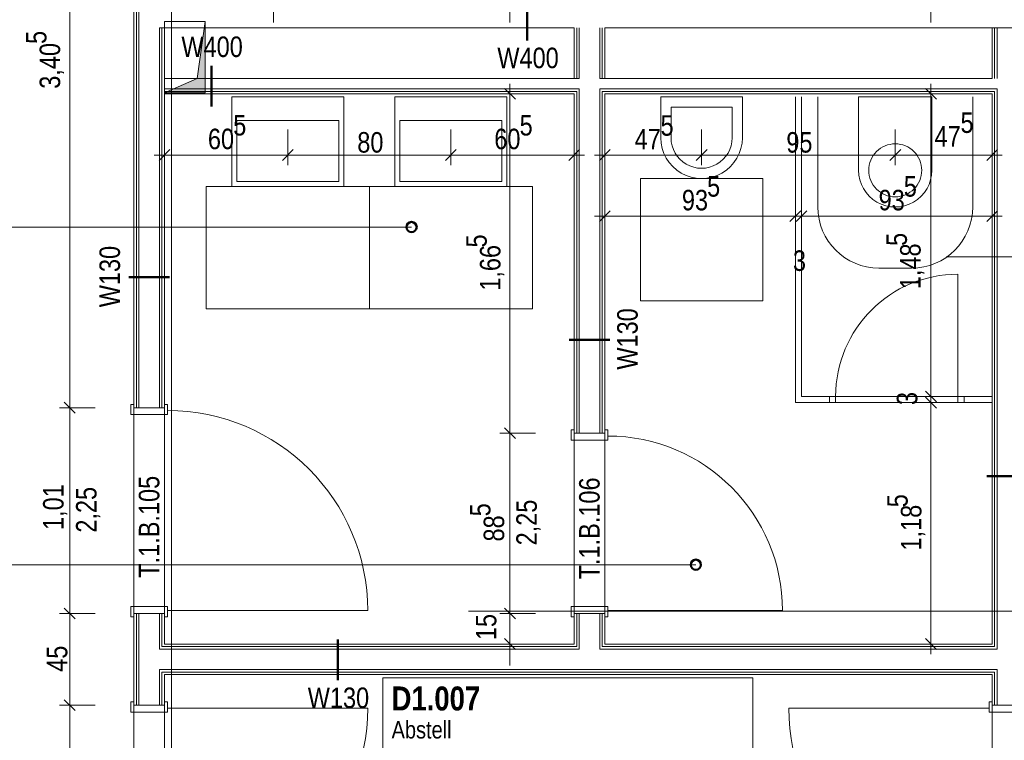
# Model space of a CAD drawing. Extents: x -1920 to 300, y 62 to 656.
# Tile 54 of 60: x -1747 to -1699, y 372 to 407. Entities that reach past the tile are written whole.
import ezdxf
from ezdxf.lldxf.tags import DXFTag

# ---------------------------------------------------------------- set-up
doc = ezdxf.new("R2010")
doc.units = 0
doc.layers.get('0').update_dxf_attribs({"lineweight": 35})
for name, color, linetype, lineweight, true_color in [('00 -Bauelemente -Dämmung innen', 7, 'Continuous', 9, 0xff7fe6), ('00 -Bauelemente -Gipskarton', 7, 'Continuous', 9, 0xff7fe6), ('30 -34 Innenwände- 2 nichttragend', 7, 'Continuous', 18, 0xff7fe6), ('30 -34 Innenwände- 4 Türen_Fenster', 9, 'Continuous', 15, 0x808080), ('30 -35 Decken- 11 Bodendurchbruch', 7, 'Continuous', 15, 0x599559), ('40 -41 Abwasser_Wasser_Gas- 1 Abwasser + sanitäre Anlagen', 7, 'Continuous', 9, 0xff6633), ('60 -61 Ausstattung -1 Möbel -verdeckt', 9, 'grob-A06G9HJG8I', 13, 0x808080), ('70 -75 Raumstempel- 1 Raumstempel', 1, 'Continuous', 50, 0xff0000), ('70 -75 Raumstempel-2 Verweislinie', 1, 'Continuous', 9, 0xff0000), ('70 -76 Bemaßung- 2 Allgemein', 9, 'Continuous', 5, 0x808080)]:
    doc.layers.add(name, color=color, linetype=linetype, lineweight=lineweight, true_color=true_color)
for name, color, linetype, lineweight in [('70 -71 Achsen- 1 Gebäudeachsen', 7, 'STRICHPUNKT2-A06G9HJF8I', 18), ('70 -75 Raumstempel- 3 Wandstempel', 7, 'Continuous', 50), ('Keine', 7, 'Continuous', 9)]:
    doc.layers.add(name, color=color, linetype=linetype, lineweight=lineweight)
doc.styles.get("Standard").update_dxf_attribs({"font": 'ARIALN.TTF'})
tags = doc.linetypes.add('grob-A06G9HJG8I', pattern=[14, 3, -8, 3]).pattern_tags.tags
tags[8:9] = [DXFTag(74, 4), DXFTag(75, 0), DXFTag(340, '0'), DXFTag(46, 0.0), DXFTag(50, 0.0), DXFTag(44, 0.0), DXFTag(45, 0.0)]
tags[6:7] = [DXFTag(74, 4), DXFTag(75, 0), DXFTag(340, '0'), DXFTag(46, 0.0), DXFTag(50, 0.0), DXFTag(44, 0.0), DXFTag(45, 0.0)]
tags[4:5] = [DXFTag(74, 4), DXFTag(75, 0), DXFTag(340, '0'), DXFTag(46, 0.0), DXFTag(50, 0.0), DXFTag(44, 0.0), DXFTag(45, 0.0)]
tags = doc.linetypes.add('STRICHPUNKT2-A06G9HJF8I', pattern=[12.7, 6.35, -3.175, 0, -3.175]).pattern_tags.tags
tags[10:11] = [DXFTag(74, 4), DXFTag(75, 0), DXFTag(340, '0'), DXFTag(46, 0.0), DXFTag(50, 0.0), DXFTag(44, 0.0), DXFTag(45, 0.0)]
tags[8:9] = [DXFTag(74, 4), DXFTag(75, 0), DXFTag(340, '0'), DXFTag(46, 0.0), DXFTag(50, 0.0), DXFTag(44, 0.0), DXFTag(45, 0.0)]
tags[6:7] = [DXFTag(74, 4), DXFTag(75, 0), DXFTag(340, '0'), DXFTag(46, 0.0), DXFTag(50, 0.0), DXFTag(44, 0.0), DXFTag(45, 0.0)]
tags[4:5] = [DXFTag(74, 4), DXFTag(75, 0), DXFTag(340, '0'), DXFTag(46, 0.0), DXFTag(50, 0.0), DXFTag(44, 0.0), DXFTag(45, 0.0)]

# ---------------------------------------------------------------- blocks, each defined once
blk = doc.blocks.new('Referenz-A06G9HJH8I', base_point=(-1905.787, 86.892))
at = {"layer": '00 -Bauelemente -Dämmung innen', "color": 0, "linetype": 'Continuous', "ltscale": 0.13}
for p, q in [((-1741.431, 422.042), (-1741.431, 387.992)), ((-1740.431, 406.642), (-1740.431, 387.992)), ((-1740.181, 406.642), (-1740.431, 406.642)), ((-1720.081, 406.642), (-1740.181, 406.642)), ((-1719.831, 406.642), (-1719.831, 404.142)), ((-1718.831, 406.642), (-1718.831, 404.142)), ((-1665.081, 406.642), (-1718.581, 406.642)), ((-1699.331, 406.642), (-1699.331, 404.142)), ((-1740.181, 404.142), (-1720.081, 404.142)), ((-1720.081, 404.142), (-1719.831, 404.142)), ((-1718.831, 404.142), (-1718.581, 404.142)), ((-1718.581, 404.142), (-1699.581, 404.142)), ((-1740.181, 403.642), (-1719.831, 403.642)), ((-1719.831, 403.642), (-1719.831, 386.742)), ((-1718.831, 403.642), (-1699.331, 403.642)), ((-1718.831, 403.642), (-1718.831, 386.742)), ((-1699.331, 403.642), (-1699.331, 376.142)), ((-1741.431, 377.892), (-1741.431, 373.392)), ((-1740.431, 377.892), (-1740.431, 376.142)), ((-1719.831, 377.892), (-1719.831, 376.142)), ((-1718.831, 377.892), (-1718.831, 376.142)), ((-1719.831, 376.142), (-1740.431, 376.142)), ((-1699.331, 376.142), (-1718.831, 376.142)), ((-1699.331, 375.142), (-1740.431, 375.142)), ((-1740.431, 375.142), (-1740.431, 373.392)), ((-1699.331, 375.142), (-1699.331, 373.392))]:
    blk.add_line(p, q, dxfattribs=at)
at = {"layer": '00 -Bauelemente -Gipskarton', "color": 0, "linetype": 'Continuous', "ltscale": 0.13}
for p, q in [((-1741.681, 422.042), (-1741.681, 387.992)), ((-1741.556, 422.042), (-1741.556, 387.992)), ((-1741.431, 422.042), (-1741.431, 387.992)), ((-1740.431, 406.642), (-1740.431, 387.992)), ((-1740.306, 406.642), (-1740.306, 387.992)), ((-1740.181, 406.642), (-1740.181, 387.992)), ((-1720.081, 406.642), (-1720.081, 404.142)), ((-1719.956, 406.642), (-1719.956, 404.142)), ((-1719.831, 406.642), (-1719.831, 404.142)), ((-1718.831, 406.642), (-1718.831, 404.142)), ((-1718.706, 406.642), (-1718.706, 404.142)), ((-1718.581, 406.642), (-1718.581, 404.142)), ((-1699.581, 406.642), (-1699.581, 404.142)), ((-1699.456, 406.642), (-1699.456, 404.142)), ((-1699.331, 406.642), (-1699.331, 404.142)), ((-1740.181, 403.642), (-1719.831, 403.642)), ((-1740.181, 403.517), (-1719.956, 403.517)), ((-1740.181, 403.392), (-1720.081, 403.392)), ((-1720.081, 403.392), (-1720.081, 386.742)), ((-1719.956, 403.517), (-1719.956, 386.742)), ((-1719.831, 403.642), (-1719.831, 386.742)), ((-1718.831, 403.642), (-1718.831, 386.742)), ((-1718.831, 403.642), (-1699.331, 403.642)), ((-1718.706, 403.517), (-1699.456, 403.517)), ((-1718.706, 403.517), (-1718.706, 386.742)), ((-1718.581, 403.392), (-1718.581, 386.742)), ((-1718.581, 403.392), (-1699.581, 403.392)), ((-1699.581, 403.392), (-1699.581, 376.392)), ((-1699.456, 403.517), (-1699.456, 376.267)), ((-1699.331, 403.642), (-1699.331, 376.142)), ((-1741.681, 377.892), (-1741.681, 373.392)), ((-1741.556, 377.892), (-1741.556, 373.392)), ((-1741.431, 377.892), (-1741.431, 373.392)), ((-1740.431, 377.892), (-1740.431, 376.142)), ((-1740.306, 377.892), (-1740.306, 376.267)), ((-1740.181, 377.892), (-1740.181, 376.392)), ((-1720.081, 377.892), (-1720.081, 376.392)), ((-1719.956, 377.892), (-1719.956, 376.267)), ((-1719.831, 377.892), (-1719.831, 376.142)), ((-1718.831, 377.892), (-1718.831, 376.142)), ((-1718.706, 377.892), (-1718.706, 376.267)), ((-1718.581, 377.892), (-1718.581, 376.392)), ((-1720.081, 376.392), (-1740.181, 376.392)), ((-1699.581, 376.392), (-1718.581, 376.392)), ((-1719.831, 376.142), (-1740.431, 376.142)), ((-1719.956, 376.267), (-1740.306, 376.267)), ((-1699.331, 376.142), (-1718.831, 376.142)), ((-1699.456, 376.267), (-1718.706, 376.267)), ((-1699.331, 375.142), (-1740.431, 375.142)), ((-1740.431, 375.142), (-1740.431, 373.392)), ((-1699.456, 375.017), (-1740.306, 375.017)), ((-1740.306, 375.017), (-1740.306, 373.392)), ((-1699.581, 374.892), (-1740.181, 374.892)), ((-1740.181, 374.892), (-1740.181, 373.392)), ((-1699.581, 374.892), (-1699.581, 373.392)), ((-1699.456, 375.017), (-1699.456, 373.392)), ((-1699.331, 375.142), (-1699.331, 373.392))]:
    blk.add_line(p, q, dxfattribs=at)
at = {"layer": '30 -34 Innenwände- 2 nichttragend', "color": 0, "linetype": 'Continuous', "ltscale": 0.18}
for p, q in [((-1741.681, 422.042), (-1741.681, 387.992)), ((-1720.081, 406.642), (-1740.181, 406.642)), ((-1740.181, 406.642), (-1740.181, 404.142)), ((-1720.081, 406.642), (-1720.081, 404.142)), ((-1699.581, 406.642), (-1718.581, 406.642)), ((-1718.581, 406.642), (-1718.581, 404.142)), ((-1699.581, 406.642), (-1699.581, 404.142)), ((-1740.181, 404.142), (-1720.081, 404.142)), ((-1718.581, 404.142), (-1699.581, 404.142)), ((-1740.181, 403.392), (-1720.081, 403.392)), ((-1740.181, 403.392), (-1740.181, 387.992)), ((-1720.081, 403.392), (-1720.081, 386.742)), ((-1718.581, 403.392), (-1699.581, 403.392)), ((-1718.581, 403.392), (-1718.581, 386.742)), ((-1699.581, 403.392), (-1699.581, 376.392)), ((-1709.231, 403.242), (-1709.231, 388.242)), ((-1708.931, 403.242), (-1708.931, 388.542)), ((-1708.931, 388.542), (-1707.556, 388.542)), ((-1707.556, 388.242), (-1707.556, 388.542)), ((-1707.556, 388.242), (-1707.556, 388.542)), ((-1700.956, 388.542), (-1699.581, 388.542)), ((-1700.956, 388.242), (-1700.956, 388.542)), ((-1700.956, 388.242), (-1700.956, 388.542)), ((-1741.681, 387.992), (-1741.681, 388.152)), ((-1740.181, 387.992), (-1740.181, 388.152)), ((-1709.231, 388.242), (-1707.556, 388.242)), ((-1700.956, 388.242), (-1699.581, 388.242)), ((-1720.081, 386.742), (-1720.081, 386.902)), ((-1718.581, 386.742), (-1718.581, 386.902)), ((-1741.681, 377.892), (-1741.681, 373.392)), ((-1741.681, 377.892), (-1741.681, 377.732)), ((-1740.181, 377.892), (-1740.181, 377.732)), ((-1740.181, 377.892), (-1740.181, 376.392)), ((-1720.081, 377.892), (-1720.081, 376.392)), ((-1720.081, 377.892), (-1720.081, 377.732)), ((-1718.581, 377.892), (-1718.581, 376.392)), ((-1718.581, 377.892), (-1718.581, 377.732)), ((-1720.081, 376.392), (-1740.181, 376.392)), ((-1699.581, 376.392), (-1718.581, 376.392)), ((-1699.581, 374.892), (-1740.181, 374.892)), ((-1740.181, 374.892), (-1740.181, 373.392)), ((-1699.581, 374.892), (-1699.581, 373.392)), ((-1741.681, 373.392), (-1741.681, 373.552)), ((-1740.181, 373.392), (-1740.181, 373.552)), ((-1699.581, 373.392), (-1699.581, 373.552))]:
    blk.add_line(p, q, dxfattribs=at)
at = {"layer": '30 -34 Innenwände- 4 Türen_Fenster', "color": 0, "linetype": 'grob-A06G9HJG8I', "ltscale": 0.15}
for p, q in [((-1701.256, 388.542), (-1701.256, 394.542)), ((-1741.681, 387.992), (-1741.681, 377.892)), ((-1740.181, 387.992), (-1740.181, 377.892)), ((-1720.081, 386.742), (-1720.081, 377.892)), ((-1718.581, 386.742), (-1718.581, 377.892)), ((-1740.031, 378.032), (-1730.211, 378.032)), ((-1718.431, 378.032), (-1709.861, 378.032)), ((-1741.681, 373.392), (-1741.681, 363.292)), ((-1740.181, 373.392), (-1740.181, 363.292)), ((-1699.581, 373.392), (-1699.581, 363.292)), ((-1740.031, 373.252), (-1730.211, 373.252)), ((-1699.731, 373.252), (-1709.551, 373.252))]:
    blk.add_line(p, q, dxfattribs=at)
at = {"layer": '30 -34 Innenwände- 4 Türen_Fenster', "color": 0}
for p, q in [((-1707.556, 388.542), (-1707.256, 388.542)), ((-1707.556, 388.242), (-1707.556, 388.542)), ((-1707.256, 388.542), (-1707.256, 388.242)), ((-1701.256, 388.542), (-1700.956, 388.542)), ((-1701.256, 388.242), (-1701.256, 388.542)), ((-1700.956, 388.542), (-1700.956, 388.242)), ((-1741.681, 388.152), (-1741.831, 388.152)), ((-1741.831, 388.152), (-1741.831, 387.652)), ((-1741.681, 387.992), (-1741.681, 388.152)), ((-1740.181, 387.992), (-1741.681, 387.992)), ((-1740.031, 388.152), (-1740.181, 388.152)), ((-1740.181, 388.152), (-1740.181, 387.992)), ((-1740.031, 387.852), (-1740.031, 388.152)), ((-1707.256, 388.242), (-1707.556, 388.242)), ((-1700.956, 388.242), (-1701.256, 388.242)), ((-1741.831, 387.652), (-1740.031, 387.652)), ((-1740.031, 387.652), (-1740.031, 387.852)), ((-1720.081, 386.902), (-1720.231, 386.902)), ((-1720.231, 386.902), (-1720.231, 386.402)), ((-1720.081, 386.742), (-1720.081, 386.902)), ((-1718.581, 386.742), (-1720.081, 386.742)), ((-1718.431, 386.902), (-1718.581, 386.902)), ((-1718.581, 386.902), (-1718.581, 386.742)), ((-1718.431, 386.602), (-1718.431, 386.902)), ((-1718.431, 386.402), (-1718.431, 386.602)), ((-1720.231, 386.402), (-1718.431, 386.402)), ((-1741.831, 377.732), (-1741.831, 378.232)), ((-1741.831, 378.232), (-1740.031, 378.232)), ((-1740.031, 378.232), (-1740.031, 378.032)), ((-1720.231, 377.732), (-1720.231, 378.232)), ((-1720.231, 378.232), (-1718.431, 378.232)), ((-1718.431, 378.232), (-1718.431, 378.032)), ((-1741.681, 377.732), (-1741.831, 377.732)), ((-1740.181, 377.892), (-1741.681, 377.892)), ((-1741.681, 377.892), (-1741.681, 377.732)), ((-1740.181, 377.732), (-1740.181, 377.892)), ((-1740.031, 377.732), (-1740.181, 377.732)), ((-1740.031, 378.032), (-1740.031, 377.732)), ((-1720.081, 377.732), (-1720.231, 377.732)), ((-1718.581, 377.892), (-1720.081, 377.892)), ((-1720.081, 377.892), (-1720.081, 377.732)), ((-1718.581, 377.732), (-1718.581, 377.892)), ((-1718.431, 377.732), (-1718.581, 377.732)), ((-1718.431, 378.032), (-1718.431, 377.732)), ((-1741.681, 373.552), (-1741.831, 373.552)), ((-1741.831, 373.552), (-1741.831, 373.052)), ((-1741.681, 373.392), (-1741.681, 373.552)), ((-1740.181, 373.392), (-1741.681, 373.392)), ((-1740.031, 373.552), (-1740.181, 373.552)), ((-1740.181, 373.552), (-1740.181, 373.392)), ((-1740.031, 373.252), (-1740.031, 373.552)), ((-1699.581, 373.552), (-1699.731, 373.552)), ((-1699.731, 373.552), (-1699.731, 373.252)), ((-1699.581, 373.392), (-1699.581, 373.552)), ((-1698.081, 373.392), (-1699.581, 373.392)), ((-1741.831, 373.052), (-1740.031, 373.052)), ((-1740.031, 373.052), (-1740.031, 373.252)), ((-1699.731, 373.252), (-1699.731, 373.052)), ((-1699.731, 373.052), (-1697.931, 373.052))]:
    blk.add_line(p, q, dxfattribs=at)
at = {"layer": '30 -34 Innenwände- 4 Türen_Fenster', "color": 0, "linetype": 'Continuous', "ltscale": 0.15}
for p, q in [((-1707.256, 388.242), (-1707.256, 388.542)), ((-1707.256, 388.542), (-1701.256, 388.542)), ((-1707.256, 388.542), (-1701.256, 388.542)), ((-1701.256, 388.542), (-1701.256, 388.242)), ((-1701.256, 388.242), (-1707.256, 388.242)), ((-1707.256, 388.242), (-1701.256, 388.242))]:
    blk.add_line(p, q, dxfattribs=at)
at = {"layer": '30 -34 Innenwände- 4 Türen_Fenster', "color": 0, "linetype": 'grob-A06G9HJG8I', "ltscale": 0.15}
for centre, major_axis in [((-1701.256, 388.542), (0, 6)), ((-1740.031, 378.032), (9.82, 0)), ((-1718.431, 378.032), (8.57, 0)), ((-1740.031, 373.252), (0, -9.82)), ((-1699.731, 373.252), (-9.82, 0))]:
    blk.add_ellipse(centre, major_axis=major_axis, ratio=1, start_param=0, end_param=1.570796, dxfattribs=at)
at = {"layer": '30 -35 Decken- 11 Bodendurchbruch', "color": 0, "linetype": 'Continuous', "ltscale": 0.15}
for p, q in [((-1740.181, 403.442), (-1740.181, 406.942)), ((-1740.181, 406.942), (-1738.181, 406.942)), ((-1738.181, 406.942), (-1738.581, 404.142)), ((-1738.181, 406.942), (-1738.581, 404.142)), ((-1738.181, 403.442), (-1738.181, 406.942)), ((-1738.581, 404.142), (-1740.181, 403.442)), ((-1738.581, 404.142), (-1740.181, 403.442)), ((-1740.181, 403.442), (-1738.181, 403.442))]:
    blk.add_line(p, q, dxfattribs=at)
at = {"layer": '30 -35 Decken- 11 Bodendurchbruch', "color": 0, "lineweight": 0}
for points in [[(-1738.181, 403.442), (-1738.581, 404.142), (-1738.181, 406.942)], [(-1738.581, 403.442), (-1740.181, 403.442), (-1738.581, 404.142)], [(-1738.581, 403.442), (-1738.581, 404.142), (-1738.181, 403.442)]]:
    blk.add_solid(points, dxfattribs=at)
at = {"layer": '40 -41 Abwasser_Wasser_Gas- 1 Abwasser + sanitäre Anlagen', "color": 0, "linetype": 'Continuous', "ltscale": 0.13}
for p, q in [((-1736.881, 398.842), (-1736.881, 403.242)), ((-1736.881, 403.242), (-1731.381, 403.242)), ((-1731.381, 403.242), (-1731.381, 398.842)), ((-1728.881, 398.842), (-1728.881, 403.242)), ((-1728.881, 403.242), (-1723.381, 403.242)), ((-1723.381, 403.242), (-1723.381, 398.842)), ((-1711.831, 403.242), (-1715.831, 403.242)), ((-1715.831, 403.242), (-1715.831, 401.242)), ((-1711.831, 401.242), (-1711.831, 403.242)), ((-1706.131, 403.242), (-1702.531, 403.242)), ((-1706.131, 399.642), (-1706.131, 403.242)), ((-1702.531, 403.242), (-1702.531, 399.642)), ((-1712.331, 402.742), (-1715.331, 402.742)), ((-1715.331, 402.742), (-1715.331, 401.242)), ((-1712.331, 401.242), (-1712.331, 402.742)), ((-1736.631, 399.092), (-1736.631, 402.092)), ((-1736.631, 402.092), (-1731.631, 402.092)), ((-1731.631, 402.092), (-1731.631, 399.092)), ((-1728.631, 399.092), (-1728.631, 402.092)), ((-1728.631, 402.092), (-1723.631, 402.092)), ((-1723.631, 402.092), (-1723.631, 399.092)), ((-1704.708, 400.886), (-1704.584, 400.917)), ((-1704.584, 400.917), (-1704.458, 400.936)), ((-1704.458, 400.936), (-1704.331, 400.942)), ((-1704.331, 400.942), (-1704.203, 400.936)), ((-1704.203, 400.936), (-1704.077, 400.917)), ((-1704.077, 400.917), (-1703.953, 400.886)), ((-1705.412, 400.365), (-1705.336, 400.467)), ((-1705.336, 400.467), (-1705.25, 400.562)), ((-1705.25, 400.562), (-1705.155, 400.647)), ((-1705.155, 400.647), (-1705.053, 400.723)), ((-1705.053, 400.723), (-1704.943, 400.789)), ((-1704.943, 400.789), (-1704.828, 400.844)), ((-1704.828, 400.844), (-1704.708, 400.886)), ((-1703.953, 400.886), (-1703.833, 400.844)), ((-1703.833, 400.844), (-1703.718, 400.789)), ((-1703.718, 400.789), (-1703.608, 400.723)), ((-1703.608, 400.723), (-1703.506, 400.647)), ((-1703.506, 400.647), (-1703.411, 400.562)), ((-1703.411, 400.562), (-1703.326, 400.467)), ((-1703.326, 400.467), (-1703.25, 400.365)), ((-1705.606, 399.896), (-1705.575, 400.02)), ((-1705.575, 400.02), (-1705.532, 400.14)), ((-1705.532, 400.14), (-1705.477, 400.255)), ((-1705.477, 400.255), (-1705.412, 400.365)), ((-1703.25, 400.365), (-1703.184, 400.255)), ((-1703.184, 400.255), (-1703.13, 400.14)), ((-1703.13, 400.14), (-1703.087, 400.02)), ((-1703.087, 400.02), (-1703.056, 399.896)), ((-1705.631, 399.642), (-1705.624, 399.77)), ((-1705.624, 399.515), (-1705.631, 399.642)), ((-1705.624, 399.77), (-1705.606, 399.896)), ((-1705.606, 399.389), (-1705.624, 399.515)), ((-1703.056, 399.896), (-1703.037, 399.77)), ((-1703.037, 399.515), (-1703.056, 399.389)), ((-1703.037, 399.77), (-1703.031, 399.642)), ((-1703.031, 399.642), (-1703.037, 399.515)), ((-1731.631, 399.092), (-1736.631, 399.092)), ((-1723.631, 399.092), (-1728.631, 399.092)), ((-1705.575, 399.265), (-1705.606, 399.389)), ((-1705.532, 399.145), (-1705.575, 399.265)), ((-1705.477, 399.03), (-1705.532, 399.145)), ((-1705.412, 398.92), (-1705.477, 399.03)), ((-1703.184, 399.03), (-1703.25, 398.92)), ((-1703.13, 399.145), (-1703.184, 399.03)), ((-1703.087, 399.265), (-1703.13, 399.145)), ((-1703.056, 399.389), (-1703.087, 399.265)), ((-1731.381, 398.842), (-1736.881, 398.842)), ((-1723.381, 398.842), (-1728.881, 398.842)), ((-1705.336, 398.818), (-1705.412, 398.92)), ((-1705.25, 398.723), (-1705.336, 398.818)), ((-1705.155, 398.638), (-1705.25, 398.723)), ((-1705.053, 398.562), (-1705.155, 398.638)), ((-1704.943, 398.496), (-1705.053, 398.562)), ((-1703.608, 398.562), (-1703.718, 398.496)), ((-1703.506, 398.638), (-1703.608, 398.562)), ((-1703.411, 398.723), (-1703.506, 398.638)), ((-1703.326, 398.818), (-1703.411, 398.723)), ((-1703.25, 398.92), (-1703.326, 398.818)), ((-1704.828, 398.441), (-1704.943, 398.496)), ((-1704.708, 398.398), (-1704.828, 398.441)), ((-1704.584, 398.367), (-1704.708, 398.398)), ((-1704.458, 398.349), (-1704.584, 398.367)), ((-1704.331, 398.342), (-1704.458, 398.349)), ((-1704.203, 398.349), (-1704.331, 398.342)), ((-1704.077, 398.367), (-1704.203, 398.349)), ((-1703.953, 398.398), (-1704.077, 398.367)), ((-1703.833, 398.441), (-1703.953, 398.398)), ((-1703.718, 398.496), (-1703.833, 398.441))]:
    blk.add_line(p, q, dxfattribs=at)
for centre, major_axis in [((-1713.831, 401.242), (-2, 0)), ((-1713.831, 401.242), (-1.5, 0)), ((-1704.331, 399.642), (-1.8, 0))]:
    blk.add_ellipse(centre, major_axis=major_axis, ratio=1, start_param=0, end_param=3.141593, dxfattribs=at)
at = {"layer": '60 -61 Ausstattung -1 Möbel -verdeckt', "color": 0, "linetype": 'grob-A06G9HJG8I', "ltscale": 0.13}
for p, q in [((-1708.131, 403.242), (-1708.131, 397.842)), ((-1700.531, 397.842), (-1700.531, 403.242)), ((-1716.831, 393.242), (-1716.831, 399.242)), ((-1716.831, 399.242), (-1710.831, 399.242)), ((-1710.831, 399.242), (-1710.831, 393.242)), ((-1738.131, 398.842), (-1730.131, 398.842)), ((-1738.131, 392.842), (-1738.131, 398.842)), ((-1730.131, 398.842), (-1722.131, 398.842)), ((-1730.131, 392.842), (-1730.131, 398.842)), ((-1730.131, 398.842), (-1730.131, 392.842)), ((-1722.131, 398.842), (-1722.131, 392.842)), ((-1705.131, 394.842), (-1703.531, 394.842)), ((-1710.831, 393.242), (-1716.831, 393.242)), ((-1730.131, 392.842), (-1738.131, 392.842)), ((-1722.131, 392.842), (-1730.131, 392.842))]:
    blk.add_line(p, q, dxfattribs=at)
for centre, major_axis in [((-1705.131, 397.842), (-3, 0)), ((-1703.531, 397.842), (0, -3))]:
    blk.add_ellipse(centre, major_axis=major_axis, ratio=1, start_param=0, end_param=1.570796, dxfattribs=at)
at = {"layer": '70 -71 Achsen- 1 Gebäudeachsen', "color": 0, "linetype": 'STRICHPUNKT2-A06G9HJF8I', "ltscale": 0.18}
blk.add_line((-1739.831, 590.612), (-1739.831, 90.892), dxfattribs=at)
at = {"layer": '70 -75 Raumstempel- 1 Raumstempel', "color": 0, "lineweight": 9}
for p, q in [((-1729.473, 374.739), (-1729.473, 361.669)), ((-1711.311, 374.739), (-1729.473, 374.739)), ((-1711.311, 361.669), (-1711.311, 374.739))]:
    blk.add_line(p, q, dxfattribs=at)
at = {"layer": '70 -75 Raumstempel- 3 Wandstempel', "color": 0, "linetype": 'Continuous', "ltscale": 0.5}
for p, q in [((-1722.381, 406.017), (-1722.381, 408.017)), ((-1737.881, 404.767), (-1737.881, 402.767)), ((-1741.931, 394.392), (-1739.931, 394.392)), ((-1718.331, 391.33), (-1720.331, 391.33)), ((-1697.831, 384.64), (-1699.831, 384.64)), ((-1731.682, 374.617), (-1731.682, 376.617))]:
    blk.add_line(p, q, dxfattribs=at)
at = {"layer": '70 -75 Raumstempel-2 Verweislinie', "color": 0}
for p, q in [((-1761.641, 396.858), (-1728.059, 396.858)), ((-1761.726, 380.287), (-1714.112, 380.287))]:
    blk.add_line(p, q, dxfattribs=at)
at = {"layer": '70 -75 Raumstempel-2 Verweislinie', "color": 0, "linetype": 'Continuous', "ltscale": 0.13}
for p, q in [((-1652.33, 395.39), (-1701.831, 395.39)), ((-1652.33, 378.014), (-1725.264, 378.014))]:
    blk.add_line(p, q, dxfattribs=at)
at = {"layer": '70 -75 Raumstempel-2 Verweislinie', "color": 0, "linetype": 'ByBlock', "lineweight": 50, "ltscale": 0.5}
for centre in [(-1728.059, 396.858), (-1714.112, 380.287)]:
    blk.add_circle(centre, 0.25, dxfattribs=at)
at = {"layer": '70 -76 Bemaßung- 2 Allgemein', "color": 0, "linetype": 'Continuous', "ltscale": 0.13}
for p, q in [((-1744.831, 388.523), (-1744.831, 421.512)), ((-1734.831, 406.892), (-1734.831, 407.923)), ((-1723.231, 406.892), (-1723.231, 407.923)), ((-1702.581, 406.892), (-1702.581, 407.923)), ((-1723.231, 403.892), (-1723.231, 402.862)), ((-1702.581, 403.892), (-1702.581, 402.862)), ((-1721.981, 403.392), (-1723.731, 403.392)), ((-1701.331, 403.392), (-1703.081, 403.392)), ((-1723.231, 387.273), (-1723.231, 402.862)), ((-1702.581, 389.073), (-1702.581, 402.862)), ((-1740.181, 401.642), (-1740.181, 399.892)), ((-1734.131, 401.642), (-1734.131, 399.892)), ((-1734.131, 401.642), (-1734.131, 399.892)), ((-1726.131, 401.642), (-1726.131, 399.892)), ((-1726.131, 401.642), (-1726.131, 399.892)), ((-1720.081, 401.642), (-1720.081, 399.892)), ((-1718.581, 401.642), (-1718.581, 399.892)), ((-1713.831, 401.642), (-1713.831, 399.892)), ((-1713.831, 401.642), (-1713.831, 399.892)), ((-1704.331, 401.642), (-1704.331, 399.892)), ((-1704.331, 401.642), (-1704.331, 399.892)), ((-1699.581, 401.642), (-1699.581, 399.892)), ((-1740.681, 400.392), (-1739.65, 400.392)), ((-1734.661, 400.392), (-1739.65, 400.392)), ((-1733.631, 400.392), (-1734.661, 400.392)), ((-1734.631, 400.392), (-1733.6, 400.392)), ((-1726.661, 400.392), (-1733.6, 400.392)), ((-1725.631, 400.392), (-1726.661, 400.392)), ((-1726.631, 400.392), (-1725.6, 400.392)), ((-1720.611, 400.392), (-1725.6, 400.392)), ((-1719.581, 400.392), (-1720.611, 400.392)), ((-1719.081, 400.392), (-1718.05, 400.392)), ((-1714.361, 400.392), (-1718.05, 400.392)), ((-1713.331, 400.392), (-1714.361, 400.392)), ((-1714.331, 400.392), (-1713.3, 400.392)), ((-1704.861, 400.392), (-1713.3, 400.392)), ((-1703.831, 400.392), (-1704.861, 400.392)), ((-1704.831, 400.392), (-1703.8, 400.392)), ((-1700.111, 400.392), (-1703.8, 400.392)), ((-1699.081, 400.392), (-1700.111, 400.392)), ((-1718.581, 398.642), (-1718.581, 396.892)), ((-1709.231, 398.642), (-1709.231, 396.892)), ((-1709.231, 398.642), (-1709.231, 396.892)), ((-1708.931, 398.642), (-1708.931, 396.892)), ((-1708.931, 398.642), (-1708.931, 396.892)), ((-1699.581, 398.642), (-1699.581, 396.892)), ((-1719.081, 397.392), (-1718.05, 397.392)), ((-1709.761, 397.392), (-1718.05, 397.392)), ((-1709.761, 397.392), (-1710.291, 397.392)), ((-1708.731, 397.392), (-1709.761, 397.392)), ((-1708.731, 397.392), (-1709.761, 397.392)), ((-1709.431, 397.392), (-1708.4, 397.392)), ((-1709.431, 397.392), (-1708.4, 397.392)), ((-1708.931, 397.392), (-1709.231, 397.392)), ((-1700.111, 397.392), (-1708.4, 397.392)), ((-1708.4, 397.392), (-1707.87, 397.392)), ((-1699.081, 397.392), (-1700.111, 397.392)), ((-1702.581, 389.073), (-1702.581, 389.603)), ((-1702.581, 388.042), (-1702.581, 389.073)), ((-1702.581, 388.042), (-1702.581, 389.073)), ((-1744.831, 387.492), (-1744.831, 388.523)), ((-1744.831, 388.492), (-1744.831, 387.462)), ((-1701.331, 388.542), (-1703.081, 388.542)), ((-1701.331, 388.542), (-1703.081, 388.542)), ((-1702.581, 388.742), (-1702.581, 387.712)), ((-1702.581, 388.742), (-1702.581, 387.712)), ((-1702.581, 388.242), (-1702.581, 388.542)), ((-1743.581, 387.992), (-1745.331, 387.992)), ((-1743.581, 387.992), (-1745.331, 387.992)), ((-1701.331, 388.242), (-1703.081, 388.242)), ((-1701.331, 388.242), (-1703.081, 388.242)), ((-1744.831, 378.423), (-1744.831, 387.462)), ((-1702.581, 376.923), (-1702.581, 387.712)), ((-1702.581, 387.712), (-1702.581, 387.182)), ((-1723.231, 386.242), (-1723.231, 387.273)), ((-1723.231, 387.242), (-1723.231, 386.212)), ((-1721.981, 386.742), (-1723.731, 386.742)), ((-1721.981, 386.742), (-1723.731, 386.742)), ((-1723.231, 378.423), (-1723.231, 386.212)), ((-1723.231, 378.423), (-1723.231, 378.953)), ((-1744.831, 377.392), (-1744.831, 378.423)), ((-1744.831, 378.392), (-1744.831, 377.362)), ((-1723.231, 377.392), (-1723.231, 378.423)), ((-1723.231, 377.392), (-1723.231, 378.423)), ((-1743.581, 377.892), (-1745.331, 377.892)), ((-1743.581, 377.892), (-1745.331, 377.892)), ((-1721.981, 377.892), (-1723.731, 377.892)), ((-1721.981, 377.892), (-1723.731, 377.892)), ((-1723.231, 376.392), (-1723.231, 377.892)), ((-1744.831, 373.923), (-1744.831, 377.362)), ((-1723.231, 376.892), (-1723.231, 375.862)), ((-1702.581, 375.892), (-1702.581, 376.923)), ((-1721.981, 376.392), (-1723.731, 376.392)), ((-1701.331, 376.392), (-1703.081, 376.392)), ((-1723.231, 375.862), (-1723.231, 375.332)), ((-1744.831, 372.892), (-1744.831, 373.923)), ((-1744.831, 373.892), (-1744.831, 372.862)), ((-1743.581, 373.392), (-1745.331, 373.392)), ((-1743.581, 373.392), (-1745.331, 373.392)), ((-1744.831, 363.823), (-1744.831, 372.862))]:
    blk.add_line(p, q, dxfattribs=at)
at = {"layer": '70 -76 Bemaßung- 2 Allgemein', "color": 0, "linetype": 'Continuous', "lineweight": 20, "ltscale": 0.2}
for p, q in [((-1723.496, 403.658), (-1722.965, 403.127)), ((-1702.846, 403.658), (-1702.315, 403.127)), ((-1740.446, 400.127), (-1739.915, 400.658)), ((-1733.865, 400.658), (-1734.396, 400.127)), ((-1734.396, 400.127), (-1733.865, 400.658)), ((-1725.865, 400.658), (-1726.396, 400.127)), ((-1726.396, 400.127), (-1725.865, 400.658)), ((-1719.815, 400.658), (-1720.346, 400.127)), ((-1718.846, 400.127), (-1718.315, 400.658)), ((-1713.565, 400.658), (-1714.096, 400.127)), ((-1714.096, 400.127), (-1713.565, 400.658)), ((-1704.596, 400.127), (-1704.065, 400.658)), ((-1704.065, 400.658), (-1704.596, 400.127)), ((-1699.315, 400.658), (-1699.846, 400.127)), ((-1718.846, 397.127), (-1718.315, 397.658)), ((-1708.965, 397.658), (-1709.496, 397.127)), ((-1708.965, 397.658), (-1709.496, 397.127)), ((-1709.196, 397.127), (-1708.665, 397.658)), ((-1709.196, 397.127), (-1708.665, 397.658)), ((-1699.315, 397.658), (-1699.846, 397.127)), ((-1702.315, 388.277), (-1702.846, 388.808)), ((-1702.315, 388.277), (-1702.846, 388.808)), ((-1702.846, 388.508), (-1702.315, 387.977)), ((-1702.846, 388.508), (-1702.315, 387.977)), ((-1744.565, 387.727), (-1745.096, 388.258)), ((-1745.096, 388.258), (-1744.565, 387.727)), ((-1723.496, 387.008), (-1722.965, 386.477)), ((-1722.965, 386.477), (-1723.496, 387.008)), ((-1744.565, 377.627), (-1745.096, 378.158)), ((-1745.096, 378.158), (-1744.565, 377.627)), ((-1722.965, 377.627), (-1723.496, 378.158)), ((-1722.965, 377.627), (-1723.496, 378.158)), ((-1723.496, 376.658), (-1722.965, 376.127)), ((-1702.315, 376.127), (-1702.846, 376.658)), ((-1745.096, 373.658), (-1744.565, 373.127)), ((-1744.565, 373.127), (-1745.096, 373.658))]:
    blk.add_line(p, q, dxfattribs=at)
at = {"layer": '70 -75 Raumstempel- 1 Raumstempel', "color": 0, "linetype": 'Continuous', "ltscale": 0.5, "attachment_point": 1, "rotation": 0}
for s, insert, char_height in [('{\\fArial Narrow|b1|i0;D1.007}', (-1729.039, 374.31), 1.1768), ('{\\fArial Narrow;Abstell}', (-1729.039, 372.614), 0.85585)]:
    blk.add_mtext(s, dxfattribs=dict(at, insert=insert, char_height=char_height))
at = {"layer": '70 -75 Raumstempel- 3 Wandstempel', "color": 0, "linetype": 'Continuous', "ltscale": 0.5, "char_height": 1.00689, "attachment_point": 1}
for s, insert in [('{\\fArial Narrow;W400}', (-1739.352, 406.209)), ('{\\fArial Narrow;W400}', (-1723.852, 405.662)), ('{\\fArial Narrow;W130}', (-1733.153, 374.259))]:
    blk.add_mtext(s, dxfattribs=dict(at, insert=insert))
at = {"layer": '70 -75 Raumstempel- 3 Wandstempel', "color": 0, "linetype": 'Continuous', "ltscale": 0.5, "char_height": 1.00689, "attachment_point": 1, "rotation": 90}
for insert in [(-1743.37, 392.921), (-1717.973, 389.859)]:
    blk.add_mtext('{\\fArial Narrow;W130}', dxfattribs=dict(at, insert=insert))
at = {"layer": '70 -76 Bemaßung- 2 Allgemein', "color": 0, "linetype": 'Continuous', "ltscale": 0.13, "char_height": 1.00689, "attachment_point": 1, "rotation": 90}
for s, insert in [('{\\fArial Narrow;5}', (-1746.977, 405.844)), ('{\\fArial Narrow;3,40}', (-1746.306, 403.645)), ('{\\fArial Narrow;5}', (-1704.765, 395.931)), ('{\\fArial Narrow;5}', (-1725.377, 395.855)), ('{\\fArial Narrow;1,66}', (-1724.706, 393.733)), ('{\\fArial Narrow;1,48}', (-1704.093, 393.809)), ('{\\fArial Narrow;3}', (-1704.256, 388.122)), ('{\\fArial Narrow;1,01}', (-1746.138, 381.989)), ('{\\fArial Narrow;2,25}', (-1744.521, 381.86)), ('{\\fArial Narrow;2,25}', (-1722.921, 381.235)), ('{\\fArial Narrow;5}', (-1704.727, 383.105)), ('{\\fArial Narrow;1,18}', (-1704.056, 380.983)), ('{\\fArial Narrow;5}', (-1725.195, 382.662)), ('{\\fArial Narrow;88}', (-1724.523, 381.426)), ('{\\fArial Narrow;15}', (-1724.906, 376.587)), ('{\\fArial Narrow;45}', (-1745.954, 375.031))]:
    blk.add_mtext(s, dxfattribs=dict(at, insert=insert))
at = {"layer": '70 -76 Bemaßung- 2 Allgemein', "color": 0, "linetype": 'Continuous', "ltscale": 0.13, "char_height": 1.00689, "attachment_point": 1}
for s, insert in [('{\\fArial Narrow;5}', (-1701.129, 402.485)), ('{\\fArial Narrow;5}', (-1736.808, 402.357)), ('{\\fArial Narrow;5}', (-1722.758, 402.357)), ('{\\fArial Narrow;5}', (-1715.844, 402.348)), ('{\\fArial Narrow;60}', (-1738.05, 401.685)), ('{\\fArial Narrow;80}', (-1730.722, 401.518)), ('{\\fArial Narrow;60}', (-1724, 401.685)), ('{\\fArial Narrow;47}', (-1717.115, 401.677)), ('{\\fArial Narrow;95}', (-1709.675, 401.518)), ('{\\fArial Narrow;47}', (-1702.4, 401.814)), ('{\\fArial Narrow;5}', (-1713.561, 399.357)), ('{\\fArial Narrow;5}', (-1703.911, 399.357)), ('{\\fArial Narrow;93}', (-1714.797, 398.685)), ('{\\fArial Narrow;93}', (-1705.147, 398.685)), ('{\\fArial Narrow;3}', (-1709.351, 395.712))]:
    blk.add_mtext(s, dxfattribs=dict(at, insert=insert))
at = {"layer": 'Keine', "color": 0, "linetype": 'Continuous', "ltscale": 0.13, "char_height": 1.00689, "attachment_point": 1, "rotation": 90}
for s, insert in [('{\\fArial Narrow;T.1.B.105}', (-1741.44, 379.647)), ('{\\fArial Narrow;T.1.B.106}', (-1719.84, 379.568))]:
    blk.add_mtext(s, dxfattribs=dict(at, insert=insert))

msp = doc.modelspace()

# ---------------------------------------------------------------- block references
at = {"color": 8, "lineweight": 25, "ltscale": 0.25, "true_color": 0x808080}
msp.add_blockref('Referenz-A06G9HJH8I', (-1905.787, 86.892), dxfattribs=at)

doc.saveas('drawing.dxf')
